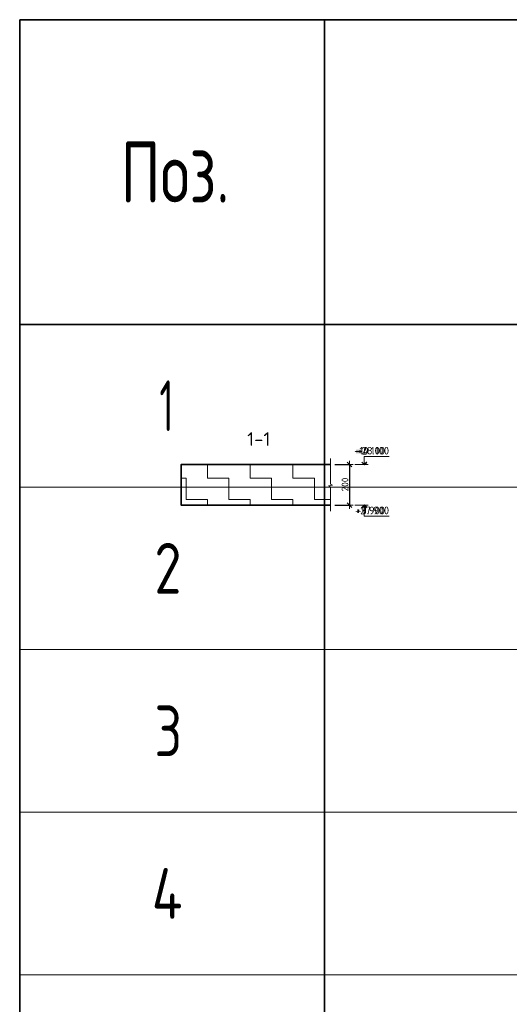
# Model space of a CAD drawing. Header units: metres. Extents: x -38 to 100, y -15 to 21.
# Tile 227 of 246: x 70.48 to 72.88, y 10.43 to 15.28. Entities that reach past the tile are written whole.
import ezdxf

# ---------------------------------------------------------------- set-up
doc = ezdxf.new("R2010")
doc.units = ezdxf.units.M
doc.header["$PDMODE"] = 65
for name, color, linetype, lineweight in [('XR$3$Размерная линия_ общее', 7, 'Continuous', 13), ('XR$4$Размерная линия_ общее', 7, 'Continuous', 13), ('XR$5$Текст_ примечание', 7, 'Continuous', 13), ('XR$6$Размерная линия_ общее', 7, 'Continuous', 13), ('XR$7$Текст_ примечание', 7, 'Continuous', 13)]:
    doc.layers.add(name, color=color, linetype=linetype, lineweight=lineweight)
doc.styles.add('ISOCPEUR', font='txt')
doc.dimstyles.new('DIMSTYLE_8', dxfattribs={"dimtxt": 0.033, "dimasz": 0.0375, "dimexe": 0, "dimexo": 0, "dimgap": 0.0165, "dimtad": 2, "dimdec": 0, "dimlfac": 1000, "dimrnd": 1, "dimzin": 12, "dimdsep": 46, "dimtxsty": 'ISOCPEUR', "dimblk1": 'ALL_ML_STRICH', "dimblk2": 'ALL_ML_STRICH', "dimsah": 1, "dimcen": 0, "dimclrd": 7, "dimclre": 256, "dimclrt": 7, "dimadec": 0, "dimazin": 0, "dimtfac": 1, "dimtdec": 0, "dimtix": 1, "dimtmove": 2, "dimatfit": 3, "dimfxl": 0, "dimtzin": 0, "dimlwd": 0, "dimlwe": -3, "dimarcsym": 0})
pattern_1 = [(0, (0.21, 0.21), (0.105, 0.105), [0.105, -0.105]), (90, (0.21, 0.21), (-0.105, 0.105), [0.105, -0.105])]

# ---------------------------------------------------------------- blocks, each defined once
blk = doc.blocks.new('ЭЛЕМЕНТ_УЗОРА_0')
at = {"color": 7, "linetype": 'Continuous', "lineweight": 13, "transparency": 33554687}
blk.add_line((72.0051, 12.8573), (72.0051, 12.8573), dxfattribs=at)
blk.add_lwpolyline([(72.0051, 13.1173), (72.0051, 12.9901), (72.0151, 12.9865), (71.9951, 12.9816), (72.0051, 12.9774), (72.0051, 12.8573)], dxfattribs=at)
blk = doc.blocks.new('ALL_ML_STRICH')
at = {"color": 0, "linetype": 'ByBlock', "lineweight": -2}
for p, q in [((-1, 0), (0.5, 0)), ((-0.3, -0.3), (0.3, 0.3)), ((0, -0.5), (0, 0.5))]:
    blk.add_line(p, q, dxfattribs=at)
blk = doc.blocks.new('*D46')
at = {"layer": 'DEFPOINTS', "color": 7, "linetype": 'Continuous', "lineweight": 13, "transparency": 33554687}
for p in [(72.0051, 13.0873), (72.0975, 13.0873), (72.0051, 12.8873)]:
    blk.add_point(p, dxfattribs=at)
at = {"layer": 'XR$3$Размерная линия_ общее', "color": 253, "linetype": 'Continuous', "lineweight": -2, "true_color": 0xa0a0a0, "transparency": 33554687}
for p, q in [((72.0251, 13.0873), (72.0975, 13.0873)), ((72.0251, 12.8873), (72.0975, 12.8873))]:
    blk.add_line(p, q, dxfattribs=at)
at = {"layer": 'XR$3$Размерная линия_ общее', "color": 7, "linetype": 'Continuous', "lineweight": -2, "transparency": 33554687}
blk.add_line((72.0975, 13.0873), (72.0975, 12.8873), dxfattribs=at)
at = {"layer": 'XR$3$Размерная линия_ общее', "color": 7, "linetype": 'Continuous', "lineweight": 13, "transparency": 33554687, "xscale": 0.0375, "yscale": 0.0375, "zscale": 0.0375}
for p, rotation in [((72.0975, 13.0873), 90), ((72.0975, 12.8873), 270)]:
    blk.add_blockref('ALL_ML_STRICH', p, dxfattribs=dict(at, rotation=rotation))
at = {"layer": 'XR$3$Размерная линия_ общее', "color": 7, "linetype": 'Continuous', "lineweight": 13, "transparency": 33554687, "insert": (72.076, 12.9889), "char_height": 0.033, "width": 0.099, "attachment_point": 5, "rotation": 90, "style": 'ISOCPEUR'}
blk.add_mtext('\\A1;{200}', dxfattribs=at)
blk = doc.blocks.new('СЛОЖНЫЙ_ОБЪЕКТ_1')
at = {"color": 7, "linetype": 'Continuous', "lineweight": 13, "transparency": 33554687}
blk.add_line((72.1905, 13.0873), (72.1238, 13.0873), dxfattribs=at)
at = {"color": 7, "linetype": 'Continuous', "lineweight": 35, "transparency": 33554687}
blk.add_lwpolyline([(72.1584, 13.0994), (72.1705, 13.0873), (72.1826, 13.0994)], dxfattribs=at)
at = {"color": 7, "linetype": 'Continuous', "lineweight": 13, "transparency": 33554687}
blk.add_lwpolyline([(72.1705, 13.0873), (72.1705, 13.1273), (72.2728, 13.1273)], dxfattribs=at)
blk = doc.blocks.new('СЛОЖНЫЙ_ОБЪЕКТ_2')
at = {"color": 7, "linetype": 'Continuous', "lineweight": 13, "transparency": 33554687}
blk.add_line((72.1905, 12.8873), (72.1238, 12.8873), dxfattribs=at)
at = {"color": 7, "linetype": 'Continuous', "lineweight": 35, "transparency": 33554687}
blk.add_lwpolyline([(72.1584, 12.8752), (72.1705, 12.8873), (72.1826, 12.8752)], dxfattribs=at)
at = {"color": 7, "linetype": 'Continuous', "lineweight": 13, "transparency": 33554687}
blk.add_lwpolyline([(72.1705, 12.8873), (72.1705, 12.8333), (72.2728, 12.8333)], dxfattribs=at)
blk = doc.blocks.new('ЭЛЕМЕНТ_УЗОРА_14')
at = {"color": 7, "linetype": 'Continuous', "lineweight": 13, "transparency": 33554687}
blk.add_line((72.0051, 12.8573), (72.0051, 12.8573), dxfattribs=at)
blk.add_lwpolyline([(72.0051, 13.1173), (72.0051, 12.9901), (72.0151, 12.9865), (71.9951, 12.9816), (72.0051, 12.9774), (72.0051, 12.8573)], dxfattribs=at)
blk = doc.blocks.new('*D282')
at = {"layer": 'DEFPOINTS', "color": 7, "linetype": 'Continuous', "lineweight": 13, "transparency": 33554687}
for p in [(72.0051, 13.0873), (72.0975, 13.0873), (72.0051, 12.8873)]:
    blk.add_point(p, dxfattribs=at)
at = {"layer": 'XR$4$Размерная линия_ общее', "color": 253, "linetype": 'Continuous', "lineweight": -2, "true_color": 0xa0a0a0, "transparency": 33554687}
for p, q in [((72.0251, 13.0873), (72.0975, 13.0873)), ((72.0251, 12.8873), (72.0975, 12.8873))]:
    blk.add_line(p, q, dxfattribs=at)
at = {"layer": 'XR$4$Размерная линия_ общее', "color": 7, "linetype": 'Continuous', "lineweight": -2, "transparency": 33554687}
blk.add_line((72.0975, 13.0873), (72.0975, 12.8873), dxfattribs=at)
at = {"layer": 'XR$4$Размерная линия_ общее', "color": 7, "linetype": 'Continuous', "lineweight": 13, "transparency": 33554687, "xscale": 0.0375, "yscale": 0.0375, "zscale": 0.0375}
for p, rotation in [((72.0975, 13.0873), 90), ((72.0975, 12.8873), 270)]:
    blk.add_blockref('ALL_ML_STRICH', p, dxfattribs=dict(at, rotation=rotation))
at = {"layer": 'XR$4$Размерная линия_ общее', "color": 7, "linetype": 'Continuous', "lineweight": 13, "transparency": 33554687, "insert": (72.076, 12.9889), "char_height": 0.033, "width": 0.099, "attachment_point": 5, "rotation": 90, "style": 'ISOCPEUR'}
blk.add_mtext('\\A1;{200}', dxfattribs=at)
blk = doc.blocks.new('СЛОЖНЫЙ_ОБЪЕКТ_56')
at = {"color": 7, "linetype": 'Continuous', "lineweight": 13, "transparency": 33554687}
blk.add_line((72.1905, 13.0873), (72.1238, 13.0873), dxfattribs=at)
at = {"color": 7, "linetype": 'Continuous', "lineweight": 35, "transparency": 33554687}
blk.add_lwpolyline([(72.1584, 13.0994), (72.1705, 13.0873), (72.1826, 13.0994)], dxfattribs=at)
at = {"color": 7, "linetype": 'Continuous', "lineweight": 13, "transparency": 33554687}
blk.add_lwpolyline([(72.1705, 13.0873), (72.1705, 13.1273), (72.2728, 13.1273)], dxfattribs=at)
blk = doc.blocks.new('СЛОЖНЫЙ_ОБЪЕКТ_57')
at = {"color": 7, "linetype": 'Continuous', "lineweight": 13, "transparency": 33554687}
blk.add_line((72.1905, 12.8873), (72.1238, 12.8873), dxfattribs=at)
at = {"color": 7, "linetype": 'Continuous', "lineweight": 35, "transparency": 33554687}
blk.add_lwpolyline([(72.1584, 12.8752), (72.1705, 12.8873), (72.1826, 12.8752)], dxfattribs=at)
at = {"color": 7, "linetype": 'Continuous', "lineweight": 13, "transparency": 33554687}
blk.add_lwpolyline([(72.1705, 12.8873), (72.1705, 12.8333), (72.2728, 12.8333)], dxfattribs=at)
blk = doc.blocks.new('ЭЛЕМЕНТ_УЗОРА_30')
at = {"color": 7, "linetype": 'Continuous', "lineweight": 13, "transparency": 33554687}
blk.add_line((72.0051, 12.8573), (72.0051, 12.8573), dxfattribs=at)
blk.add_lwpolyline([(72.0051, 13.1173), (72.0051, 12.9901), (72.0151, 12.9865), (71.9951, 12.9816), (72.0051, 12.9774), (72.0051, 12.8573)], dxfattribs=at)
blk = doc.blocks.new('*D599')
at = {"layer": 'DEFPOINTS', "color": 7, "linetype": 'Continuous', "lineweight": 13, "transparency": 33554687}
for p in [(72.0051, 13.0873), (72.0975, 13.0873), (72.0051, 12.8873)]:
    blk.add_point(p, dxfattribs=at)
at = {"layer": 'XR$6$Размерная линия_ общее', "color": 253, "linetype": 'Continuous', "lineweight": -2, "true_color": 0xa0a0a0, "transparency": 33554687}
for p, q in [((72.0251, 13.0873), (72.0975, 13.0873)), ((72.0251, 12.8873), (72.0975, 12.8873))]:
    blk.add_line(p, q, dxfattribs=at)
at = {"layer": 'XR$6$Размерная линия_ общее', "color": 7, "linetype": 'Continuous', "lineweight": -2, "transparency": 33554687}
blk.add_line((72.0975, 13.0873), (72.0975, 12.8873), dxfattribs=at)
at = {"layer": 'XR$6$Размерная линия_ общее', "color": 7, "linetype": 'Continuous', "lineweight": 13, "transparency": 33554687, "xscale": 0.0375, "yscale": 0.0375, "zscale": 0.0375}
for p, rotation in [((72.0975, 13.0873), 90), ((72.0975, 12.8873), 270)]:
    blk.add_blockref('ALL_ML_STRICH', p, dxfattribs=dict(at, rotation=rotation))
at = {"layer": 'XR$6$Размерная линия_ общее', "color": 7, "linetype": 'Continuous', "lineweight": 13, "transparency": 33554687, "insert": (72.076, 12.9889), "char_height": 0.033, "width": 0.099, "attachment_point": 5, "rotation": 90, "style": 'ISOCPEUR'}
blk.add_mtext('\\A1;{200}', dxfattribs=at)
blk = doc.blocks.new('СЛОЖНЫЙ_ОБЪЕКТ_101')
at = {"color": 7, "linetype": 'Continuous', "lineweight": 13, "transparency": 33554687}
blk.add_line((72.1905, 13.0873), (72.1238, 13.0873), dxfattribs=at)
at = {"color": 7, "linetype": 'Continuous', "lineweight": 35, "transparency": 33554687}
blk.add_lwpolyline([(72.1584, 13.0994), (72.1705, 13.0873), (72.1826, 13.0994)], dxfattribs=at)
at = {"color": 7, "linetype": 'Continuous', "lineweight": 13, "transparency": 33554687}
blk.add_lwpolyline([(72.1705, 13.0873), (72.1705, 13.1273), (72.2928, 13.1273)], dxfattribs=at)
blk = doc.blocks.new('СЛОЖНЫЙ_ОБЪЕКТ_102')
at = {"color": 7, "linetype": 'Continuous', "lineweight": 13, "transparency": 33554687}
blk.add_line((72.1905, 12.8873), (72.1238, 12.8873), dxfattribs=at)
at = {"color": 7, "linetype": 'Continuous', "lineweight": 35, "transparency": 33554687}
blk.add_lwpolyline([(72.1584, 12.8752), (72.1705, 12.8873), (72.1826, 12.8752)], dxfattribs=at)
at = {"color": 7, "linetype": 'Continuous', "lineweight": 13, "transparency": 33554687}
blk.add_lwpolyline([(72.1705, 12.8873), (72.1705, 12.8333), (72.2928, 12.8333)], dxfattribs=at)

msp = doc.modelspace()

# ---------------------------------------------------------------- hatches: boundary and pattern name
at = {"linetype": 'Continuous', "lineweight": 13, "transparency": 33554687}
h = msp.add_hatch(dxfattribs=at)
h.set_pattern_fill('____', scale=0.105, style=0, pattern_type=2)
h.set_pattern_definition(pattern_1)
h.paths.add_polyline_path([(71.2696, 13.0873), (71.2696, 12.8873), (72.0051, 12.8873), (72.0051, 13.0873)], flags=0)
h = msp.add_hatch(dxfattribs=at)
h.set_pattern_fill('____', scale=0.105, style=0, pattern_type=2)
h.set_pattern_definition(pattern_1)
h.paths.add_polyline_path([(71.2696, 13.0873), (71.2696, 12.8873), (72.0051, 12.8873), (72.0051, 13.0873)], flags=0)
h = msp.add_hatch(dxfattribs=at)
h.set_pattern_fill('____', scale=0.105, style=0, pattern_type=2)
h.set_pattern_definition(pattern_1)
h.paths.add_polyline_path([(71.2696, 13.0873), (71.2696, 12.8873), (72.0051, 12.8873), (72.0051, 13.0873)], flags=0)

# ---------------------------------------------------------------- linework, layer by layer
at = {"color": 7, "linetype": 'Continuous', "lineweight": 35, "transparency": 33554687}
msp.add_lwpolyline([(72.0051, 13.0873), (71.2696, 13.0873), (71.2696, 12.8873), (72.0051, 12.8873)], dxfattribs=at)
msp.add_lwpolyline([(72.0051, 13.0873), (71.2696, 13.0873), (71.2696, 12.8873), (72.0051, 12.8873)], dxfattribs=at)
msp.add_lwpolyline([(72.0051, 13.0873), (71.2696, 13.0873), (71.2696, 12.8873), (72.0051, 12.8873)], dxfattribs=at)
at = {"layer": 'XR$5$Текст_ примечание', "color": 7, "linetype": 'Continuous', "lineweight": 35, "transparency": 33554687}
for p, q in [((88.9757, 15.2764), (70.4757, 15.2764)), ((70.4757, 15.2764), (70.4757, 13.7764)), ((71.9757, 15.2764), (71.9757, 13.7764)), ((88.9757, 13.7764), (70.4757, 13.7764)), ((70.4757, 13.7764), (70.4757, 12.9764)), ((71.9757, 13.7764), (71.9757, 12.9764)), ((70.4757, 12.9764), (70.4757, 12.1764)), ((71.9757, 12.9764), (71.9757, 12.1764)), ((70.4757, 12.1764), (70.4757, 11.3764)), ((71.9757, 12.1764), (71.9757, 11.3764)), ((70.4757, 11.3764), (70.4757, 10.5764)), ((71.9757, 11.3764), (71.9757, 10.5764)), ((70.4757, 10.5764), (70.4757, 9.7764)), ((71.9757, 10.5764), (71.9757, 9.7764))]:
    msp.add_line(p, q, dxfattribs=at)
at = {"layer": 'XR$5$Текст_ примечание', "color": 7, "linetype": 'Continuous', "lineweight": 13, "transparency": 33554687}
for p, q in [((88.9757, 12.9764), (70.4757, 12.9764)), ((88.9757, 12.1764), (70.4757, 12.1764)), ((88.9757, 11.3764), (70.4757, 11.3764)), ((88.9757, 10.5764), (70.4757, 10.5764))]:
    msp.add_line(p, q, dxfattribs=at)
at = {"layer": 'XR$7$Текст_ примечание', "color": 7, "linetype": 'Continuous', "lineweight": 35, "transparency": 33554687}
for p, q in [((88.9757, 15.2764), (70.4757, 15.2764)), ((70.4757, 15.2764), (70.4757, 13.7764)), ((71.9757, 15.2764), (71.9757, 13.7764)), ((88.9757, 13.7764), (70.4757, 13.7764)), ((70.4757, 13.7764), (70.4757, 12.9764)), ((71.9757, 13.7764), (71.9757, 12.9764)), ((70.4757, 12.9764), (70.4757, 12.1764)), ((71.9757, 12.9764), (71.9757, 12.1764)), ((70.4757, 12.1764), (70.4757, 11.3764)), ((71.9757, 12.1764), (71.9757, 11.3764)), ((70.4757, 11.3764), (70.4757, 10.5764)), ((71.9757, 11.3764), (71.9757, 10.5764)), ((70.4757, 10.5764), (70.4757, 9.7764)), ((71.9757, 10.5764), (71.9757, 9.7764))]:
    msp.add_line(p, q, dxfattribs=at)
at = {"layer": 'XR$7$Текст_ примечание', "color": 7, "linetype": 'Continuous', "lineweight": 13, "transparency": 33554687}
for p, q in [((88.9757, 12.9764), (70.4757, 12.9764)), ((88.9757, 12.1764), (70.4757, 12.1764)), ((88.9757, 11.3764), (70.4757, 11.3764)), ((88.9757, 10.5764), (70.4757, 10.5764))]:
    msp.add_line(p, q, dxfattribs=at)

# ---------------------------------------------------------------- block references
at = {"color": 7, "linetype": 'Continuous', "lineweight": 13, "transparency": 33554687}
for name in ['ЭЛЕМЕНТ_УЗОРА_0', 'ЭЛЕМЕНТ_УЗОРА_14', 'ЭЛЕМЕНТ_УЗОРА_30']:
    msp.add_blockref(name, (0, 0), dxfattribs=at)
at = {"color": 7, "linetype": 'Continuous', "lineweight": 35, "transparency": 33554687}
for name in ['СЛОЖНЫЙ_ОБЪЕКТ_1', 'СЛОЖНЫЙ_ОБЪЕКТ_56', 'СЛОЖНЫЙ_ОБЪЕКТ_101', 'СЛОЖНЫЙ_ОБЪЕКТ_2', 'СЛОЖНЫЙ_ОБЪЕКТ_57', 'СЛОЖНЫЙ_ОБЪЕКТ_102']:
    msp.add_blockref(name, (0, 0), dxfattribs=at)

# ---------------------------------------------------------------- texts
at = {"color": 7, "linetype": 'Continuous', "lineweight": 50, "transparency": 33554687, "insert": (71.6518, 13.2127), "char_height": 0.0675, "width": 0.139696, "attachment_point": 5, "style": 'ISOCPEUR'}
msp.add_mtext('\\A1;{\\fISOCPEUR|i0|b0;\\H0.067500;\\W1.000000;\\C7;1-1}\\P', dxfattribs=at)
msp.add_mtext('\\A1;{\\fISOCPEUR|i0|b0;\\H0.067500;\\W1.000000;\\C7;1-1}\\P', dxfattribs=at)
msp.add_mtext('\\A1;{\\fISOCPEUR|i0|b0;\\H0.067500;\\W1.000000;\\C7;1-1}\\P', dxfattribs=at)
at = {"color": 7, "linetype": 'Continuous', "lineweight": 13, "transparency": 33554687, "char_height": 0.0375, "attachment_point": 9, "style": 'ISOCPEUR'}
for s, insert, width in [('\\A1;{\\fISOCPEUR|i0|b0;\\H0.037500;\\W1.000000;\\C7;+10.100}\\P', (72.2728, 13.1365), 0.170106), ('\\A1;{\\fISOCPEUR|i0|b0;\\H0.037500;\\W1.000000;\\C7;+28.100}\\P', (72.2928, 13.1365), 0.178404), ('\\A1;{\\fISOCPEUR|i0|b0;\\H0.037500;\\W1.000000;\\C7;+4.100}\\P', (72.2728, 13.1365), 0.155671), ('\\A1;{\\fISOCPEUR|i0|b0;\\H0.037500;\\W1.000000;\\C7;+27.900}\\P', (72.2928, 12.8425), 0.186702), ('\\A1;{\\fISOCPEUR|i0|b0;\\H0.037500;\\W1.000000;\\C7;+3.900}\\P', (72.2728, 12.8425), 0.160312), ('\\A1;{\\fISOCPEUR|i0|b0;\\H0.037500;\\W1.000000;\\C7;+9.900}\\P', (72.2728, 12.8425), 0.160312)]:
    msp.add_mtext(s, dxfattribs=dict(at, insert=insert, width=width))
at = {"layer": 'XR$5$Текст_ примечание', "color": 7, "linetype": 'Continuous', "lineweight": 35, "transparency": 33554687, "attachment_point": 7, "style": 'ISOCPEUR'}
for s, insert, char_height, width in [('\\W0.74;Поз.', (70.9721, 14.3764), 0.3, 0.698388), ('\\W0.56;1', (71.1632, 13.2514), 0.25, 0.194444), ('\\W0.78;2', (71.1382, 12.4514), 0.25, 0.272006), ('\\W0.78;3', (71.1382, 11.6514), 0.25, 0.272006), ('\\W0.80;4', (71.1257, 10.8514), 0.25, 0.299861)]:
    msp.add_mtext(s, dxfattribs=dict(at, insert=insert, char_height=char_height, width=width))
at = {"layer": 'XR$7$Текст_ примечание', "color": 7, "linetype": 'Continuous', "lineweight": 35, "transparency": 33554687, "attachment_point": 7, "style": 'ISOCPEUR'}
for s, insert, char_height, width in [('\\W0.74;Поз.', (70.9721, 14.3764), 0.3, 0.698388), ('\\W0.56;1', (71.1632, 13.2514), 0.25, 0.194444), ('\\W0.78;2', (71.1382, 12.4514), 0.25, 0.272006), ('\\W0.78;3', (71.1382, 11.6514), 0.25, 0.272006), ('\\W0.80;4', (71.1257, 10.8514), 0.25, 0.299861)]:
    msp.add_mtext(s, dxfattribs=dict(at, insert=insert, char_height=char_height, width=width))

# ---------------------------------------------------------------- dimensions: what is measured, and where the dimension line sits
at = {"layer": 'XR$3$Размерная линия_ общее', "color": 7, "linetype": 'Continuous', "lineweight": 13, "transparency": 33554687}
dim = msp.add_linear_dim(base=(72.0975, 12.8873), p1=(72.0251, 13.0873), p2=(72.0251, 12.8873), angle=270, dimstyle='DIMSTYLE_8', override={"dimpost": '<>', "dimclrd": 7, "dimclre": 253, "dimclrt": 7, "dimlwd": 0, "dimlwe": 65533}, dxfattribs=at)
dim.commit()
dim.dimension.update_dxf_attribs({"geometry": '*D46', "text_midpoint": (72.076, 12.9889), "dimtype": 160})
at = {"layer": 'XR$4$Размерная линия_ общее', "color": 7, "linetype": 'Continuous', "lineweight": 13, "transparency": 33554687}
dim = msp.add_linear_dim(base=(72.0975, 12.8873), p1=(72.0251, 13.0873), p2=(72.0251, 12.8873), angle=270, dimstyle='DIMSTYLE_8', override={"dimpost": '<>', "dimclrd": 7, "dimclre": 253, "dimclrt": 7, "dimlwd": 0, "dimlwe": 65533}, dxfattribs=at)
dim.commit()
dim.dimension.update_dxf_attribs({"geometry": '*D282', "text_midpoint": (72.076, 12.9889), "dimtype": 160})
at = {"layer": 'XR$6$Размерная линия_ общее', "color": 7, "linetype": 'Continuous', "lineweight": 13, "transparency": 33554687}
dim = msp.add_linear_dim(base=(72.0975, 12.8873), p1=(72.0251, 13.0873), p2=(72.0251, 12.8873), angle=270, dimstyle='DIMSTYLE_8', override={"dimpost": '<>', "dimclrd": 7, "dimclre": 253, "dimclrt": 7, "dimlwd": 0, "dimlwe": 65533}, dxfattribs=at)
dim.commit()
dim.dimension.update_dxf_attribs({"geometry": '*D599', "text_midpoint": (72.076, 12.9889), "dimtype": 160})

doc.saveas('drawing.dxf')
